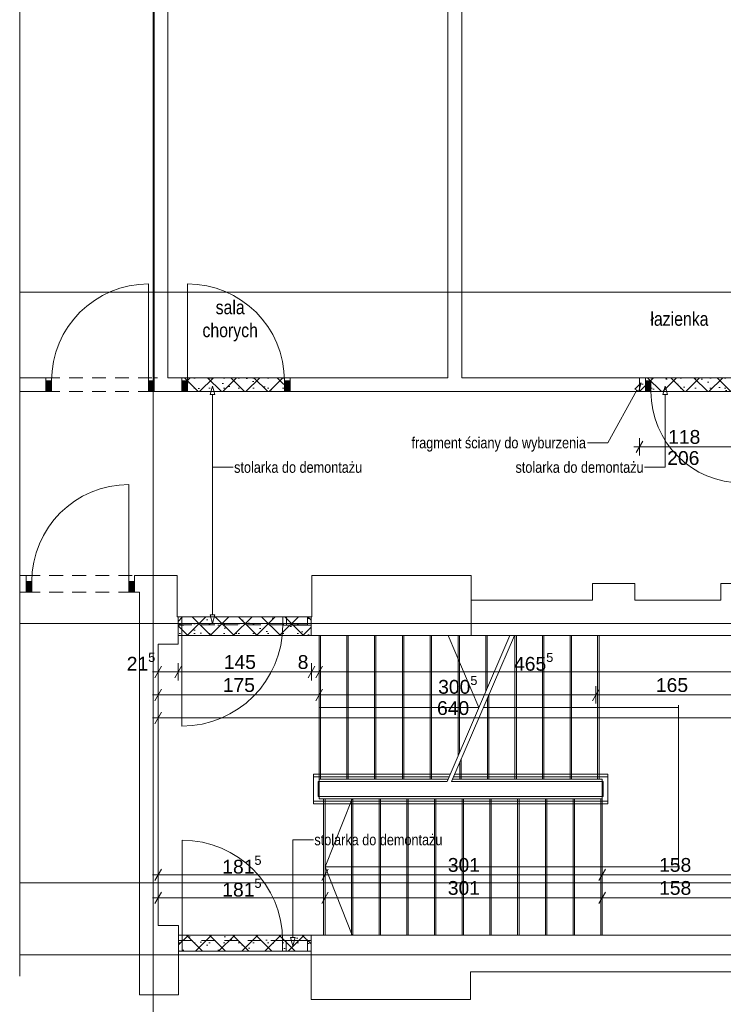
# Paper-space layout 'A-22 ROZBIÓRKI - PIĘTRO 4' of a CAD drawing. Header units: millimetres. Extents: x 0 to 540, y 0 to 297.
# Tile 4 of 6: x 309 to 386, y 72 to 179. Entities that reach past the tile are written whole.
import ezdxf
from ezdxf.xclip import XClip

# ---------------------------------------------------------------- set-up
doc = ezdxf.new("R2010")
doc.units = ezdxf.units.MM
doc.header["$MEASUREMENT"] = 0
doc.header["$XCLIPFRAME"] = 0
for name, pattern in [('ACAD_ISO03W100', [300, 120, -180]), ('DASHDOTX2', [1000, 500, -250, 0, -250]), ('GESTRICHELT2', [93.75, 62.5, -31.25]), ('Przer. długie kreski', [2.5, 1.5, -1]), ('PRZERYWANA_DU_A', [550, 350.0000000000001, -199.9999999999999])]:
    doc.linetypes.add(name, pattern=pattern)
for name, color, linetype, lineweight in [('0_Nr_pióra__2', 8, 'Continuous', 13), ('A_linie przekroju_Nr_pióra__1', 7, 'Continuous', 20), ('A_wymiary_Nr_pióra__1', 7, 'Continuous', 20), ('A_wymiary_Nr_pióra__2', 8, 'Continuous', 13), ('A_ściany_Nr_pióra__1', 7, 'Continuous', 20), ('Drzwi Archicad_Nr_pióra__1', 7, 'Continuous', 20)]:
    doc.layers.add(name, color=color, linetype=linetype, lineweight=lineweight)
for name, color, linetype, lineweight, true_color in [('A__balustrada_Nr_pióra__161', 7, 'Continuous', 5, 0x949494), ('A_opis_Nr_pióra__255', 7, 'Continuous', 15, 0x242424), ('A_opis_Nr_pióra__8', 7, 'Continuous', 13, 0x4c4c4c), ('A_osie_Nr_pióra__16', 7, 'Continuous', 5, 0x0f0f0f), ('A_pochwyt_Nr_pióra__161', 7, 'Continuous', 5, 0x949494), ('A_pomocnicze_Nr_pióra__4', 7, 'Continuous', 18, 0x4b4b4b), ('A_rozbiórki_Nr_pióra__10', 7, 'Continuous', 13, 0x4b4b4b), ('A_schody_Nr_pióra__10', 7, 'Continuous', 13, 0x4b4b4b), ('A_schody_Nr_pióra__4', 7, 'Continuous', 18, 0x4b4b4b), ('A_ściany_Nr_pióra__20', 252, 'Continuous', 5, 0x696969)]:
    doc.layers.add(name, color=color, linetype=linetype, lineweight=lineweight, true_color=true_color)
for name, color, linetype in [('A_podrys', 7, 'Continuous'), ('A_rozbiórki', 7, 'Continuous'), ('Drzwi Archicad', 7, 'Continuous')]:
    doc.layers.add(name, color=color, linetype=linetype)
doc.styles.add('STYL_AUTOMATYCZNY_1', font='arial.ttf')
doc.styles.add('STYL_AUTOMATYCZNY_2', font='ARIALN.TTF')
doc.styles.add('STYL_AUTOMATYCZNY_4', font='arial.ttf')
pattern_1 = [(45, (-1715.448330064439, -331.3726056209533), (-1.257235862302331, 1.257235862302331), []), (135, (-1715.448330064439, -331.3726056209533), (1.257235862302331, 1.257235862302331), []), (90, (-1716.705565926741, -330.115369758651), (-1.600200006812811, 0), [0, -1.066800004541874, 0, -1.600200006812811]), (155, (-1715.448330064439, -328.8581338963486), (0.6762737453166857, 1.450273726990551), [0, -0.7823200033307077, 0, -1.351280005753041])]

# ---------------------------------------------------------------- blocks, each defined once
blk = doc.blocks.new('Rysunek_2_2', base_point=(-1715.448330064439, -331.3726056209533))
at = {"layer": 'A_rozbiórki', "linetype": 'Continuous', "lineweight": 0, "true_color": 0x4b4b4b}
h = blk.add_hatch(dxfattribs=at)
h.set_pattern_fill('facing_tile_0002', color=251, style=0, pattern_type=2)
h.set_pattern_definition(pattern_1)
h.paths.add_polyline_path([(338.70633708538, 140.4043423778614), (326.9563370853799, 140.4043423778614), (326.9563370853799, 138.9043423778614), (338.70633708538, 138.9043423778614)])
h = blk.add_hatch(dxfattribs=at)
h.set_pattern_fill('facing_tile_0002', color=251, style=0, pattern_type=2)
h.set_pattern_definition(pattern_1)
h.paths.add_polyline_path([(388.45633708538, 140.4043423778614), (376.65633708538, 140.4043423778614), (376.65633708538, 138.9043423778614), (388.45633708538, 138.9043423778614)])
h = blk.add_hatch(dxfattribs=at)
h.set_pattern_fill('facing_tile_0002', color=251, style=0, pattern_type=2)
h.set_pattern_definition(pattern_1)
h.paths.add_polyline_path([(341.0161189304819, 114.4322284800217), (326.5463370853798, 114.4322284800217), (326.5463370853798, 112.3922284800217), (341.0161189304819, 112.3922284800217)])
h = blk.add_hatch(dxfattribs=at)
h.set_pattern_fill('facing_tile_0002', color=251, style=0, pattern_type=2)
h.set_pattern_definition(pattern_1)
h.paths.add_polyline_path([(340.9966764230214, 79.85222848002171), (326.6067789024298, 79.85222848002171), (326.6067789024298, 78.10797435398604), (340.9966764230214, 78.10797435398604)])
at = {"layer": 'Drzwi Archicad', "linetype": 'Continuous', "lineweight": 0, "true_color": 0xfdfdfd}
for points in [[(312.2063370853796, 138.9043423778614), (312.8063370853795, 138.9043423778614), (312.8063370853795, 140.0543423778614), (312.2063370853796, 140.0543423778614)], [(323.9563370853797, 140.0543423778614), (323.3563370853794, 140.0543423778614), (323.3563370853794, 138.9043423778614), (323.9563370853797, 138.9043423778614)], [(326.9563370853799, 140.0543423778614), (326.9563370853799, 138.9043423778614), (327.5563370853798, 138.9043423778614), (327.5563370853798, 140.0543423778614)], [(338.70633708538, 138.9043423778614), (338.70633708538, 140.0543423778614), (338.1063370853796, 140.0543423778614), (338.1063370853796, 138.9043423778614)], [(377.3063370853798, 140.0543423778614), (377.3063370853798, 138.9043423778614), (377.9063370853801, 138.9043423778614), (377.9063370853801, 140.0543423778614)], [(310.0663370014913, 117.100982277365), (310.6663370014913, 117.100982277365), (310.6663370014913, 118.2509822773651), (310.0663370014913, 118.2509822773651)], [(321.8163370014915, 118.2509822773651), (321.2163370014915, 118.2509822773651), (321.2163370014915, 117.100982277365), (321.8163370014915, 117.100982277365)]]:
    blk.add_hatch(color=7, dxfattribs=at).paths.add_polyline_path(points)
at = {"layer": '0_Nr_pióra__2', "color": 8, "linetype": 'PRZERYWANA_DU_A', "lineweight": 13, "flags": 128}
blk.add_lwpolyline([(309.3515687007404, 211.5122284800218), (309.35156870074, 52.7022284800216)], dxfattribs=at)
at = {"layer": 'A__balustrada_Nr_pióra__161', "color": 252, "linetype": 'Continuous', "lineweight": 5, "true_color": 0x949494}
for p, q in [((341.2567794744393, 94.10222700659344), (341.2567794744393, 97.34222831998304)), ((341.2567794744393, 97.04222854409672), (355.9756678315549, 97.04222854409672)), ((341.756778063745, 96.54222995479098), (355.7602856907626, 96.54222995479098)), ((341.756778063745, 94.90222848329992), (341.756778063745, 96.54222995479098)), ((356.2602842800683, 96.54222995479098), (372.7067787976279, 96.54222995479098)), ((356.4756664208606, 97.04222854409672), (373.2067773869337, 97.04222854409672)), ((372.7067787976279, 94.90222848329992), (372.7067787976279, 96.54222995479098)), ((373.2067773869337, 94.10222700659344), (373.2067773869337, 97.34222831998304)), ((341.2567794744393, 94.40222989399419), (373.2067773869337, 94.40222989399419)), ((341.756778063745, 94.90222848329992), (372.7067787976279, 94.90222848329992))]:
    blk.add_line(p, q, dxfattribs=at)
at = {"layer": 'A_linie przekroju_Nr_pióra__1', "color": 7, "linetype": 'ACAD_ISO03W100', "lineweight": 20}
blk.add_line((309.3515651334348, 85.53493045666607), (395.9612853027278, 85.53493045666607), dxfattribs=at)
at = {"layer": 'A_opis_Nr_pióra__255', "color": 250, "linetype": 'Continuous', "lineweight": 15, "true_color": 0x242424}
for p, q in [((330.2980909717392, 139.503192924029), (330.0480901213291, 138.5701804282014)), ((330.2980909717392, 139.503192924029), (330.5480918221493, 138.5701804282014)), ((376.8328678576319, 139.8636400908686), (376.1644803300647, 139.1663061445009)), ((376.6026935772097, 138.9255371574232), (376.1644803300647, 139.1663061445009)), ((376.8328678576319, 139.8636400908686), (376.6026935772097, 138.9255371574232)), ((379.4406903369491, 139.503192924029), (379.190689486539, 138.5701804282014)), ((379.4406903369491, 139.503192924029), (379.6906911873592, 138.5701804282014)), ((330.5480918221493, 138.5701804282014), (330.0480901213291, 138.5701804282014)), ((330.2980909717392, 138.5701804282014), (330.2980909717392, 130.6705400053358)), ((376.3835869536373, 139.045921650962), (373.2361002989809, 133.3172937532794)), ((379.6906911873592, 138.5701804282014), (379.190689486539, 138.5701804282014)), ((379.4406903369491, 138.5701804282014), (379.4406903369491, 130.6705400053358)), ((373.2361002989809, 133.3172937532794), (370.9954831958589, 133.3172937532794)), ((330.2980909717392, 130.6705400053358), (332.5387080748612, 130.6705400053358)), ((330.2980909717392, 114.6352414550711), (330.2980909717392, 130.6705400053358)), ((330.2980909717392, 130.6705400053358), (332.5387080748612, 130.6705400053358)), ((379.4406903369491, 130.6705400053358), (377.200073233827, 130.6705400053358)), ((330.0480901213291, 114.6352414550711), (330.5480918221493, 114.6352414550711)), ((330.2980909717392, 113.7022289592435), (330.0480901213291, 114.6352414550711)), ((330.2980909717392, 113.7022289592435), (330.5480918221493, 114.6352414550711)), ((339.0161623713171, 79.59738906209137), (339.0161623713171, 90.20241349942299)), ((339.0161623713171, 90.20241349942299), (341.2567794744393, 90.20241349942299)), ((338.7661615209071, 79.59738906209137), (339.2661632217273, 79.59738906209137)), ((339.0161623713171, 78.6643765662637), (338.7661615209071, 79.59738906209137)), ((339.0161623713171, 78.6643765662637), (339.2661632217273, 79.59738906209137))]:
    blk.add_line(p, q, dxfattribs=at)
at = {"layer": 'A_osie_Nr_pióra__16', "color": 250, "linetype": 'DASHDOTX2', "lineweight": 5, "true_color": 0x0f0f0f}
for p, q in [((323.8487779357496, 197.1602030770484), (323.8487779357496, 47.702229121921)), ((398.0644941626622, 149.7022317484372), (309.3515723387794, 149.7022317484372)), ((398.1656988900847, 113.7022275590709), (309.3515723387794, 113.7022275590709)), ((398.1656988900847, 77.70223074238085), (309.3515723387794, 77.70223074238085))]:
    blk.add_line(p, q, dxfattribs=at)
at = {"layer": 'A_pochwyt_Nr_pióra__161', "color": 252, "linetype": 'Continuous', "lineweight": 5, "true_color": 0x949494}
for p, q in [((341.2567794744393, 97.34222831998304), (356.1048952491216, 97.34222831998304)), ((356.6048969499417, 97.34222831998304), (373.2067773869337, 97.34222831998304)), ((341.2567794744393, 94.10222700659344), (373.2067773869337, 94.10222700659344))]:
    blk.add_line(p, q, dxfattribs=at)
at = {"layer": 'A_rozbiórki_Nr_pióra__10', "color": 251, "linetype": 'ACAD_ISO03W100', "lineweight": 13, "true_color": 0x4b4b4b, "flags": 128}
for points in [[(338.70633708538, 140.4043423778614), (326.9563370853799, 140.4043423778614), (326.9563370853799, 138.9043423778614), (338.70633708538, 138.9043423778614)], [(388.45633708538, 140.4043423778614), (376.65633708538, 140.4043423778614), (376.65633708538, 138.9043423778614), (388.45633708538, 138.9043423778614)], [(341.0161189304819, 114.4322284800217), (326.5463370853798, 114.4322284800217), (326.5463370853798, 112.3922284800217), (341.0161189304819, 112.3922284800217)], [(340.9966764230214, 79.85222848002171), (326.6067789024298, 79.85222848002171), (326.6067789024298, 78.10797435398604), (340.9966764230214, 78.10797435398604)]]:
    blk.add_lwpolyline(points, close=True, dxfattribs=at)
at = {"layer": 'A_schody_Nr_pióra__10', "color": 251, "linetype": 'GESTRICHELT2', "lineweight": 13, "true_color": 0x4b4b4b}
for p, q in [((342.0067789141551, 112.3922284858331), (342.0067789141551, 96.79222769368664)), ((345.0257786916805, 112.3922284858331), (345.0257786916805, 96.79222769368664)), ((348.044778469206, 112.3922284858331), (348.044778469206, 96.79222769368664)), ((351.0637782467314, 112.3922284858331), (351.0637782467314, 96.79222769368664)), ((354.0827780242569, 112.3922284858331), (354.0827780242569, 96.79222769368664)), ((357.1017778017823, 112.3922284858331), (357.1017778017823, 99.65644207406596)), ((360.1207775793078, 112.3922284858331), (360.1207775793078, 106.6649012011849)), ((363.2847801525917, 112.3922284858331), (363.2847801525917, 96.79222769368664)), ((366.2787789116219, 112.3922284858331), (366.2787789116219, 96.79222769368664)), ((369.272777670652, 112.3922284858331), (369.272777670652, 96.79222769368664)), ((372.2667795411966, 112.3922284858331), (372.2667795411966, 96.79222769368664)), ((360.2907782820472, 105.8988214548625), (360.2907782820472, 96.79222769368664)), ((357.2967795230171, 98.94839829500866), (357.2967795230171, 96.79222769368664)), ((342.3567776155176, 94.65222763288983), (342.3567776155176, 79.85222831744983)), ((345.3667788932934, 94.65222763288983), (345.3667788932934, 79.85222831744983)), ((348.3767801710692, 94.65222763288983), (348.3767801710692, 79.85222831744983)), ((351.3867783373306, 94.65222763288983), (351.3867783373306, 79.85222831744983)), ((354.3967796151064, 94.65222763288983), (354.3967796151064, 79.85222831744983)), ((357.4067777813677, 94.65222763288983), (357.4067777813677, 79.85222831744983)), ((360.4167790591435, 94.65222763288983), (360.4167790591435, 79.85222831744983)), ((363.4267803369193, 94.65222763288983), (363.4267803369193, 79.85222831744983)), ((366.4367785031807, 94.65222763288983), (366.4367785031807, 79.85222831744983)), ((369.4467797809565, 94.65222763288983), (369.4467797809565, 79.85222831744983)), ((372.4567779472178, 94.65222763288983), (372.4567779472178, 79.85222831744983))]:
    blk.add_line(p, q, dxfattribs=at)
at = {"layer": 'A_schody_Nr_pióra__4', "color": 251, "linetype": 'Continuous', "lineweight": 18, "true_color": 0x4b4b4b}
for p, q in [((341.8567790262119, 112.3922284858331), (341.8567790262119, 94.65222763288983)), ((344.8757788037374, 112.3922284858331), (344.8757788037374, 96.79222769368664)), ((347.8947785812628, 112.3922284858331), (347.8947785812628, 96.79222769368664)), ((350.9137783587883, 112.3922284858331), (350.9137783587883, 96.79222769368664)), ((353.9327781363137, 112.3922284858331), (353.9327781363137, 96.79222769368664)), ((355.7602856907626, 96.54222995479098), (362.5879129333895, 112.3922284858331)), ((355.8679752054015, 112.3922284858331), (359.2279440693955, 104.5922280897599)), ((356.2602842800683, 96.54222995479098), (363.0879115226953, 112.3922284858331)), ((356.9517779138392, 112.3922284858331), (356.9517779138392, 99.30822315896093)), ((359.9707776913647, 112.3922284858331), (359.9707776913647, 106.3166822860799)), ((363.1347802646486, 112.3922284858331), (363.1347802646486, 96.79222769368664)), ((366.1287790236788, 112.3922284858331), (366.1287790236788, 96.79222769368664)), ((369.1227777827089, 112.3922284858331), (369.1227777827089, 96.79222769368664)), ((372.1167796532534, 112.3922284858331), (372.1167796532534, 96.79222769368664)), ((360.1407783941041, 105.5506056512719), (360.1407783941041, 96.79222769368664)), ((380.9107253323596, 87.25222797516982), (380.9107253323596, 104.8422289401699)), ((359.2279440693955, 104.5922280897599), (341.8567790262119, 104.5922280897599)), ((380.9107253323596, 104.5922280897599), (359.7279426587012, 104.5922280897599)), ((357.146779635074, 98.60018249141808), (357.146779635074, 96.79222769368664)), ((341.8567790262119, 96.79222769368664), (355.8679752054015, 96.79222769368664)), ((356.3679769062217, 96.79222769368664), (372.6067778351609, 96.79222769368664)), ((372.6067778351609, 96.79222769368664), (372.6067778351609, 79.85222831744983)), ((372.6067778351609, 94.65222763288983), (341.8567790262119, 94.65222763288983)), ((345.46479470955, 94.65222763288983), (342.5067775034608, 87.25222797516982)), ((342.5067775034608, 94.65222763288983), (342.5067775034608, 79.85222831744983)), ((345.5167787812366, 94.65222763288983), (345.5167787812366, 79.85222831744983)), ((348.5267800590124, 94.65222763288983), (348.5267800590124, 79.85222831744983)), ((351.5367782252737, 94.65222763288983), (351.5367782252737, 79.85222831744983)), ((354.5467795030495, 94.65222763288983), (354.5467795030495, 79.85222831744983)), ((357.5567776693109, 94.65222763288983), (357.5567776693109, 79.85222831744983)), ((360.5667789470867, 94.65222763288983), (360.5667789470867, 79.85222831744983)), ((363.5767802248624, 94.65222763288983), (363.5767802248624, 79.85222831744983)), ((366.5867783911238, 94.65222763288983), (366.5867783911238, 79.85222831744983)), ((369.5967796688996, 94.65222763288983), (369.5967796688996, 79.85222831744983)), ((342.5067775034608, 87.25222797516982), (380.9107253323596, 87.25222797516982)), ((345.4648320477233, 79.85222831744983), (342.5067775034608, 87.25222797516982))]:
    blk.add_line(p, q, dxfattribs=at)
at = {"layer": 'A_wymiary_Nr_pióra__1', "color": 7, "linetype": 'Continuous', "lineweight": 20}
for p, q in [((377.0171815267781, 133.5272276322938), (376.2954937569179, 132.2772296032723)), ((324.7376217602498, 109.0659168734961), (324.0159339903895, 107.8159157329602)), ((326.907181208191, 109.0659168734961), (326.1854934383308, 107.8159157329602)), ((341.4071807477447, 109.0659168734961), (340.6854929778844, 107.8159157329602)), ((342.2176213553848, 109.0659168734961), (341.495936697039, 107.8159157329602)), ((324.7376217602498, 106.5659145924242), (324.0159339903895, 105.3159165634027)), ((342.2176213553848, 106.5659145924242), (341.495936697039, 105.3159165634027)), ((372.2776231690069, 106.5659145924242), (371.5559353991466, 105.3159165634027)), ((324.7376217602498, 104.0659154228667), (324.0159339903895, 102.8159142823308)), ((324.7376217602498, 87.02591508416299), (324.0159339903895, 85.77591705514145)), ((342.8676229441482, 87.02591508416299), (342.1459351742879, 85.77591705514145)), ((372.9676232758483, 87.02591508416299), (372.245935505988, 85.77591705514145)), ((324.7376217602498, 84.52591591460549), (324.0159339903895, 83.27591477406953)), ((342.8676229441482, 84.52591591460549), (342.1459351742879, 83.27591477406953)), ((372.9676232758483, 84.52591591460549), (372.245935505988, 83.27591477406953))]:
    blk.add_line(p, q, dxfattribs=at)
at = {"layer": 'A_wymiary_Nr_pióra__2', "color": 8, "linetype": 'Continuous', "lineweight": 13}
for p, q in [((376.6563360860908, 131.964727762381), (376.6563360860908, 133.839729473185)), ((376.0450884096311, 132.9022270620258), (376.6563360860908, 132.9022270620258)), ((376.6563360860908, 132.9022270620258), (388.4563376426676, 132.9022270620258)), ((324.3767794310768, 107.5034170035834), (324.3767794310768, 109.3784156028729)), ((326.5463357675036, 107.5034170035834), (326.5463357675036, 109.3784156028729)), ((341.0463384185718, 107.5034170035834), (341.0463384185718, 109.3784156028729)), ((341.8567790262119, 107.5034170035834), (341.8567790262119, 109.3784156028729)), ((323.7655286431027, 108.4409163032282), (324.3767794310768, 108.4409163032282)), ((324.3767794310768, 108.4409163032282), (326.5463357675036, 108.4409163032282)), ((326.5463357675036, 108.4409163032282), (341.0463384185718, 108.4409163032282)), ((341.0463384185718, 108.4409163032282), (341.8567790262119, 108.4409163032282)), ((341.8567790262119, 108.4409163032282), (388.3967801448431, 108.4409163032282)), ((323.7655286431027, 105.9409171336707), (324.3767794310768, 105.9409171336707)), ((324.3767794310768, 105.0034147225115), (324.3767794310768, 106.8784164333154)), ((324.3767794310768, 105.9409171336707), (341.8567790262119, 105.9409171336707)), ((341.8567790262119, 105.0034147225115), (341.8567790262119, 106.8784164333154)), ((341.8567790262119, 105.9409171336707), (371.9167777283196, 105.9409171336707)), ((371.9167777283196, 105.0034147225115), (371.9167777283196, 106.8784164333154)), ((371.9167777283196, 105.9409171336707), (388.3967801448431, 105.9409171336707)), ((324.3767794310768, 102.503415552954), (324.3767794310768, 104.3784172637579)), ((323.7655286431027, 103.4409148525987), (324.3767794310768, 103.4409148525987)), ((324.3767794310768, 103.4409148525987), (388.3967801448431, 103.4409148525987)), ((324.3767794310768, 85.46341521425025), (324.3767794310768, 87.3384169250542)), ((342.5067775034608, 85.46341521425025), (342.5067775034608, 87.3384169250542)), ((372.6067778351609, 85.46341521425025), (372.6067778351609, 87.3384169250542)), ((323.7655286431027, 86.400914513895), (324.3767794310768, 86.400914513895)), ((324.3767794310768, 86.400914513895), (342.5067775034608, 86.400914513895)), ((342.5067775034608, 86.400914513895), (372.6067778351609, 86.400914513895)), ((372.6067778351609, 86.400914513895), (388.3967801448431, 86.400914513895)), ((324.3767794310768, 82.96341604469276), (324.3767794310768, 84.83841464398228)), ((342.5067775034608, 82.96341604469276), (342.5067775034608, 84.83841464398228)), ((372.6067778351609, 82.96341604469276), (372.6067778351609, 84.83841464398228)), ((323.7655286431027, 83.90091534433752), (324.3767794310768, 83.90091534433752)), ((324.3767794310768, 83.90091534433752), (342.5067775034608, 83.90091534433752)), ((342.5067775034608, 83.90091534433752), (372.6067778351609, 83.90091534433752)), ((372.6067778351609, 83.90091534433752), (388.3967801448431, 83.90091534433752))]:
    blk.add_line(p, q, dxfattribs=at)
at = {"layer": 'A_ściany_Nr_pióra__1', "color": 7, "linetype": 'Continuous', "lineweight": 20}
for p, q in [((312.2063365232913, 140.4043435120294), (311.8363370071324, 140.4043435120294)), ((312.2063365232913, 140.0543416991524), (312.2063365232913, 140.4043435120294)), ((323.9563360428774, 140.4043435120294), (324.3263355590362, 140.4043435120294)), ((323.9563360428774, 140.0543416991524), (323.9563360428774, 140.4043435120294)), ((326.956336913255, 140.4043435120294), (326.5863373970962, 140.4043435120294)), ((326.956336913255, 140.0543416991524), (326.956336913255, 140.4043435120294)), ((338.7063364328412, 140.4043435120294), (339.076335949, 140.4043435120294)), ((338.7063364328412, 140.0543416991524), (338.7063364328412, 140.4043435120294)), ((377.3063376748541, 140.4043435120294), (376.9363381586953, 140.4043435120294)), ((377.3063376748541, 140.0543416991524), (377.3063376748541, 140.4043435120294)), ((312.2063365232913, 138.9043415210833), (312.2063365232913, 140.0543416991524)), ((323.9563360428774, 138.9043415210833), (323.9563360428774, 140.0543416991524)), ((326.956336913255, 138.9043415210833), (326.956336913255, 140.0543416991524)), ((338.7063364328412, 138.9043415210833), (338.7063364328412, 140.0543416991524)), ((377.3063376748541, 138.9043415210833), (377.3063376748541, 140.0543416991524)), ((312.2063365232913, 138.9043415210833), (311.7363360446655, 138.9043415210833)), ((323.9563360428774, 138.9043415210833), (324.4263365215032, 138.9043415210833)), ((326.956336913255, 138.9043415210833), (326.4863364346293, 138.9043415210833)), ((338.7063364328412, 138.9043415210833), (339.1763369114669, 138.9043415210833)), ((377.3063376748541, 138.9043415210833), (376.8363371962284, 138.9043415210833)), ((310.0663364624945, 118.9222269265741), (309.6963369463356, 118.9222269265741)), ((310.0663364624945, 118.2509830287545), (310.0663364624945, 118.9222269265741)), ((321.8163359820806, 118.9222269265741), (322.1863354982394, 118.9222269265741)), ((321.8163359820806, 118.2509830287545), (321.8163359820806, 118.9222269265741)), ((310.0663364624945, 117.1009828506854), (310.0663364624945, 118.2509830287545)), ((321.8163359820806, 117.1009828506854), (321.8163359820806, 118.2509830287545)), ((310.0663364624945, 117.1009828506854), (309.5963359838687, 117.1009828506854)), ((321.8163359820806, 117.1009828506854), (322.2863364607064, 117.1009828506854)), ((326.5463357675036, 113.532228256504), (326.5463357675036, 114.432227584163)), ((341.0161193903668, 113.532228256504), (341.0161193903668, 114.432227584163)), ((326.6067800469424, 79.85222831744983), (326.6067800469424, 79.2522287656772)), ((326.6067800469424, 79.2522287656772), (326.6067800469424, 78.10222858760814)), ((340.9966755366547, 79.85222831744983), (340.9966755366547, 79.2522287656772)), ((340.9966755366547, 79.2522287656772), (340.9966755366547, 78.10222858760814)), ((326.6067800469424, 78.10222858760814), (326.6067800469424, 77.65222892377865)), ((340.9966755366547, 78.10222858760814), (340.9966755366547, 77.65222892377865))]:
    blk.add_line(p, q, dxfattribs=at)
at = {"layer": 'A_ściany_Nr_pióra__1', "color": 7, "linetype": 'Continuous', "lineweight": 20, "flags": 128}
for points in [[(323.9563370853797, 203.5122284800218), (323.9563370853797, 140.4043423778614)], [(325.4563370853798, 140.4043423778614), (325.4563370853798, 203.5122284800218)], [(355.8487789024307, 203.6122284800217), (355.8487789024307, 140.4043423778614)], [(357.3487789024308, 140.4043423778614), (357.3487789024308, 203.6122284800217)], [(312.206336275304, 140.4043423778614), (309.3515687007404, 140.4043423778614)], [(326.9563370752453, 140.4043423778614), (325.4563370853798, 140.4043423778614)], [(355.8487789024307, 140.4043423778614), (338.7063365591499, 140.4043423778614)], [(377.3063369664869, 140.4043423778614), (357.3487789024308, 140.4043423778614)], [(309.3515687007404, 138.9043423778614), (312.206336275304, 138.9043423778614)], [(323.9563373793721, 138.9043423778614), (326.9563370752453, 138.9043423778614)], [(338.7063365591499, 138.9043423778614), (377.3063369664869, 138.9043423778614)], [(310.0663370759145, 118.9222284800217), (309.3515687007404, 118.9222284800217)], [(326.4463370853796, 118.9222284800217), (321.8163370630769, 118.9222284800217)], [(326.4463370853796, 114.4322284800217), (326.4463370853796, 118.9222284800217)], [(358.3763370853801, 118.9222284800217), (341.0863370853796, 118.9222284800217)], [(341.0863370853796, 118.9222284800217), (341.0863370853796, 114.4322284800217)], [(358.3763370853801, 112.3922284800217), (358.3763370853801, 118.9222284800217)], [(376.1463370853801, 118.0422284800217), (371.5463370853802, 118.0422284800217)], [(371.5463370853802, 118.0422284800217), (371.5463370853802, 116.2452284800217)], [(376.1463370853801, 116.2452284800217), (376.1463370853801, 118.0422284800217)], [(388.4667789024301, 118.0422284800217), (385.5063370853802, 118.0422284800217)], [(385.5063370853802, 118.0422284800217), (385.5063370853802, 116.2452284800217)], [(309.3515687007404, 117.1009823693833), (310.0663371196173, 117.1009823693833)], [(321.8163370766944, 117.1009823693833), (322.3767789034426, 117.1009823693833)], [(322.3767789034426, 117.1009823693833), (322.3767789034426, 111.4412284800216)], [(371.5463370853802, 116.2452284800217), (358.3763370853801, 116.2452284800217)], [(385.5063370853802, 116.2452284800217), (376.1463370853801, 116.2452284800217)], [(326.546337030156, 114.4322284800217), (326.4463370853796, 114.4322284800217)], [(326.546337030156, 111.4412284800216), (326.546337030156, 113.5322284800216)], [(341.0863370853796, 114.4322284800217), (341.0161189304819, 114.4322284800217)], [(341.0161189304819, 113.5322284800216), (341.0161189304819, 112.3922284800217)], [(341.0161189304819, 112.3922284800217), (358.3763370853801, 112.3922284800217)], [(358.3763370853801, 112.3922284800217), (371.5463370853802, 112.3922284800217)], [(371.5463370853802, 112.3922284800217), (376.1463370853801, 112.3922284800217)], [(376.1463370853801, 112.3922284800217), (385.5063370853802, 112.3922284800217)], [(385.5063370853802, 112.3922284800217), (388.3967789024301, 112.3922284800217)], [(322.3767789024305, 111.4412284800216), (322.3767789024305, 73.37191574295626)], [(324.3767789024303, 80.90091574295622), (324.3767789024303, 111.4412284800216)], [(324.3767789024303, 111.4412284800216), (326.546337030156, 111.4412284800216)], [(326.6067789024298, 80.90091574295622), (324.3767789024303, 80.90091574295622)], [(326.6067789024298, 73.37191574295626), (326.6067789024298, 80.90091574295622)], [(358.29677890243, 79.85222848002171), (340.9966764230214, 79.85222848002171)], [(340.9966764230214, 79.85222848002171), (340.9966764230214, 72.85222848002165)], [(388.3967789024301, 79.85222848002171), (358.29677890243, 79.85222848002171)], [(358.29677890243, 72.85222848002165), (358.29677890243, 75.85222848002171)], [(358.29677890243, 75.85222848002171), (388.1367789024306, 75.85222848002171)], [(322.3767789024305, 73.37191574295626), (326.6067789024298, 73.37191574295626)], [(340.9966764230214, 72.85222848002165), (358.29677890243, 72.85222848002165)]]:
    blk.add_lwpolyline(points, dxfattribs=at)
at = {"layer": 'A_ściany_Nr_pióra__20', "color": 251, "linetype": 'Przer. długie kreski', "lineweight": 5, "true_color": 0x696969}
for p, q in [((312.2063365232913, 140.4043435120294), (323.9563360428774, 140.4043435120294)), ((326.956336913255, 140.4043435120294), (338.7063364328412, 140.4043435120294)), ((377.3063376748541, 140.4043435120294), (388.4563376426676, 140.4043435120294)), ((312.2063365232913, 138.9043415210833), (323.9563360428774, 138.9043415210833)), ((326.956336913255, 138.9043415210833), (338.7063364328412, 138.9043415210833)), ((377.3063376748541, 138.9043415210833), (388.4563376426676, 138.9043415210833)), ((310.0663364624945, 118.9222269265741), (321.8163359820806, 118.9222269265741)), ((310.0663364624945, 117.1009828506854), (321.8163359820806, 117.1009828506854)), ((326.5409932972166, 114.432227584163), (341.0161193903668, 114.432227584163)), ((326.5421818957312, 113.541064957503), (341.0161193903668, 113.541064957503)), ((326.6100409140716, 79.25208563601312), (340.9966755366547, 79.25208563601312)), ((326.6123185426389, 78.10208545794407), (340.9966755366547, 78.10208545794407))]:
    blk.add_line(p, q, dxfattribs=at)
at = {"layer": 'Drzwi Archicad_Nr_pióra__1', "color": 7, "linetype": 'Continuous', "lineweight": 20}
for p, q in [((323.3563364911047, 140.0543416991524), (323.3563364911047, 150.6043421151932)), ((327.5563364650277, 140.0543416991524), (327.5563364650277, 150.6043421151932)), ((312.2063365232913, 140.4043435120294), (311.8363370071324, 140.4043435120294)), ((312.2063365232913, 140.4043435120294), (311.8363370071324, 140.4043435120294)), ((312.2063365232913, 140.0543416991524), (312.2063365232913, 140.4043435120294)), ((312.2063365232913, 140.0543416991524), (312.2063365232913, 140.4043435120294)), ((323.9563360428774, 140.0543416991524), (323.9563360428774, 140.4043435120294)), ((323.9563360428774, 140.0543416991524), (323.9563360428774, 140.4043435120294)), ((323.9563360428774, 140.4043435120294), (324.3263355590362, 140.4043435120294)), ((323.9563360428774, 140.4043435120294), (324.3263355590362, 140.4043435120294)), ((326.956336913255, 140.4043435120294), (326.5863373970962, 140.4043435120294)), ((326.956336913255, 140.4043435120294), (326.5863373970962, 140.4043435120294)), ((326.956336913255, 140.0543416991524), (326.956336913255, 140.4043435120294)), ((326.956336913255, 140.0543416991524), (326.956336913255, 140.4043435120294)), ((338.7063364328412, 140.0543416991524), (338.7063364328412, 140.4043435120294)), ((338.7063364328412, 140.0543416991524), (338.7063364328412, 140.4043435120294)), ((338.7063364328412, 140.4043435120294), (339.076335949, 140.4043435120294)), ((338.7063364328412, 140.4043435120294), (339.076335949, 140.4043435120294)), ((377.3063376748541, 140.4043435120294), (376.9363381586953, 140.4043435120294)), ((377.3063376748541, 140.4043435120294), (376.9363381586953, 140.4043435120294)), ((377.3063376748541, 140.0543416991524), (377.3063376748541, 140.4043435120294)), ((377.3063376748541, 140.0543416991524), (377.3063376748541, 140.4043435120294)), ((312.8063360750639, 140.0543416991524), (312.2063365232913, 140.0543416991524)), ((312.2063365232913, 140.0543416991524), (312.2063365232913, 138.9043415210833)), ((312.2063365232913, 138.9043415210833), (312.2063365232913, 140.0543416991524)), ((312.2063365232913, 138.9043415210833), (312.2063365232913, 140.0543416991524)), ((312.8063360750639, 138.9043415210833), (312.8063360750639, 140.0543416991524)), ((323.9563360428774, 140.0543416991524), (323.3563364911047, 140.0543416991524)), ((323.3563364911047, 140.0543416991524), (323.3563364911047, 138.9043415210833)), ((323.9563360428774, 138.9043415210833), (323.9563360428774, 140.0543416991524)), ((323.9563360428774, 138.9043415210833), (323.9563360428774, 140.0543416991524)), ((323.9563360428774, 138.9043415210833), (323.9563360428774, 140.0543416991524)), ((326.956336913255, 140.0543416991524), (327.5563364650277, 140.0543416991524)), ((326.956336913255, 138.9043415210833), (326.956336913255, 140.0543416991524)), ((326.956336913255, 138.9043415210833), (326.956336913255, 140.0543416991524)), ((326.956336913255, 138.9043415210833), (326.956336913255, 140.0543416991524)), ((327.5563364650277, 140.0543416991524), (327.5563364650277, 138.9043415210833)), ((338.1063368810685, 138.9043415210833), (338.1063368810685, 140.0543416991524)), ((338.1063368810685, 140.0543416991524), (338.7063364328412, 140.0543416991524)), ((338.7063364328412, 140.0543416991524), (338.7063364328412, 138.9043415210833)), ((338.7063364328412, 138.9043415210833), (338.7063364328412, 140.0543416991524)), ((338.7063364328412, 138.9043415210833), (338.7063364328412, 140.0543416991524)), ((377.3063376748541, 140.0543416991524), (377.9063372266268, 140.0543416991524)), ((377.3063376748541, 138.9043415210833), (377.3063376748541, 140.0543416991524)), ((377.3063376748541, 138.9043415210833), (377.3063376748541, 140.0543416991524)), ((377.3063376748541, 138.9043415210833), (377.3063376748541, 140.0543416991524)), ((377.9063372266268, 140.0543416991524), (377.9063372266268, 138.9043415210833)), ((312.2063365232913, 138.9043415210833), (311.7363360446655, 138.9043415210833)), ((312.2063365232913, 138.9043415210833), (311.7363360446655, 138.9043415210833)), ((312.2063365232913, 138.9043415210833), (312.8063360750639, 138.9043415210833)), ((323.3563364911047, 138.9043415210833), (323.9563360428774, 138.9043415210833)), ((323.9563360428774, 138.9043415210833), (324.4263365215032, 138.9043415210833)), ((323.9563360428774, 138.9043415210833), (324.4263365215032, 138.9043415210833)), ((326.956336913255, 138.9043415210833), (326.4863364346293, 138.9043415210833)), ((326.956336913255, 138.9043415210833), (326.4863364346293, 138.9043415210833)), ((327.5563364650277, 138.9043415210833), (326.956336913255, 138.9043415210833)), ((338.7063364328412, 138.9043415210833), (338.1063368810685, 138.9043415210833)), ((338.7063364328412, 138.9043415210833), (339.1763369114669, 138.9043415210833)), ((338.7063364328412, 138.9043415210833), (339.1763369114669, 138.9043415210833)), ((377.3063376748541, 138.9043415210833), (376.8363371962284, 138.9043415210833)), ((377.3063376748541, 138.9043415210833), (376.8363371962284, 138.9043415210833)), ((377.9063372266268, 138.9043415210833), (377.3063376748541, 138.9043415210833)), ((321.2163364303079, 118.2509830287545), (321.2163364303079, 128.8009834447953)), ((310.0663364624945, 118.9222269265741), (309.6963369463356, 118.9222269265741)), ((310.0663364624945, 118.9222269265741), (309.6963369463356, 118.9222269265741)), ((310.0663364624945, 118.2509830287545), (310.0663364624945, 118.9222269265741)), ((310.0663364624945, 118.2509830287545), (310.0663364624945, 118.9222269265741)), ((321.8163359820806, 118.2509830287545), (321.8163359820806, 118.9222269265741)), ((321.8163359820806, 118.2509830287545), (321.8163359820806, 118.9222269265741)), ((321.8163359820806, 118.9222269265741), (322.1863354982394, 118.9222269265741)), ((321.8163359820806, 118.9222269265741), (322.1863354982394, 118.9222269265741)), ((310.6663360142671, 118.2509830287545), (310.0663364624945, 118.2509830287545)), ((310.0663364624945, 118.2509830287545), (310.0663364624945, 117.1009828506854)), ((310.0663364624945, 117.1009828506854), (310.0663364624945, 118.2509830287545)), ((310.0663364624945, 117.1009828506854), (310.0663364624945, 118.2509830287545)), ((310.6663360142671, 117.1009828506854), (310.6663360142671, 118.2509830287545)), ((321.8163359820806, 118.2509830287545), (321.2163364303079, 118.2509830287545)), ((321.2163364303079, 118.2509830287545), (321.2163364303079, 117.1009828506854)), ((321.8163359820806, 117.1009828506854), (321.8163359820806, 118.2509830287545)), ((321.8163359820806, 117.1009828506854), (321.8163359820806, 118.2509830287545)), ((321.8163359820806, 117.1009828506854), (321.8163359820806, 118.2509830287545)), ((310.0663364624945, 117.1009828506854), (309.5963359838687, 117.1009828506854)), ((310.0663364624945, 117.1009828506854), (309.5963359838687, 117.1009828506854)), ((310.0663364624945, 117.1009828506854), (310.6663360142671, 117.1009828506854)), ((321.2163364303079, 117.1009828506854), (321.8163359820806, 117.1009828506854)), ((321.8163359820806, 117.1009828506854), (322.2863364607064, 117.1009828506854)), ((321.8163359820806, 117.1009828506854), (322.2863364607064, 117.1009828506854)), ((326.9463365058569, 114.432227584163), (326.5463357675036, 114.432227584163)), ((326.5463357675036, 114.432227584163), (326.5463357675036, 113.532228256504)), ((326.5463357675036, 113.532228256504), (326.5463357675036, 114.432227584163)), ((326.5463357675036, 113.532228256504), (326.5463357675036, 114.432227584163)), ((326.5463357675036, 113.532228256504), (326.9463365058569, 113.532228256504)), ((326.9463365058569, 113.532228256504), (326.9463365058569, 114.432227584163)), ((326.9463365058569, 113.532228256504), (326.9463365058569, 102.5524467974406)), ((338.3261187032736, 114.432227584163), (337.9261179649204, 114.432227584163)), ((337.9261179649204, 114.432227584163), (337.9261179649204, 113.532228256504)), ((337.9261179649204, 113.532228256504), (338.3261187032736, 113.532228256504)), ((338.3261187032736, 113.532228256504), (338.3261187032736, 114.432227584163)), ((340.6161186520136, 114.432227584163), (338.3261187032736, 114.432227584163)), ((338.3261187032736, 114.432227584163), (338.3261187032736, 113.532228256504)), ((338.3261187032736, 113.532228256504), (340.6161186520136, 113.532228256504)), ((341.0161193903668, 114.432227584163), (340.6161186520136, 114.432227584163)), ((340.6161186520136, 114.432227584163), (340.6161186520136, 113.532228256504)), ((340.6161186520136, 113.532228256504), (340.6161186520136, 114.432227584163)), ((340.6161186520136, 113.532228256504), (341.0161193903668, 113.532228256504)), ((341.0161193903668, 113.532228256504), (341.0161193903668, 114.432227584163)), ((341.0161193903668, 113.532228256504), (341.0161193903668, 114.432227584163)), ((341.0161193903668, 113.532228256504), (341.0161193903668, 114.432227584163)), ((327.0067776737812, 79.2522287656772), (327.0067776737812, 90.15212520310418)), ((326.6067800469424, 79.85222831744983), (326.6067800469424, 79.2522287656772)), ((326.6067800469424, 79.2522287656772), (327.0067776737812, 79.2522287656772)), ((326.6067800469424, 78.10222858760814), (326.6067800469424, 79.2522287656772)), ((326.6067800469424, 79.2522287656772), (326.6067800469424, 78.10222858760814)), ((326.6067800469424, 79.2522287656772), (326.6067800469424, 78.10222858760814)), ((327.0067776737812, 79.2522287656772), (327.0067776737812, 78.10222858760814)), ((337.9066772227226, 78.10222858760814), (337.9066772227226, 79.2522287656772)), ((337.9066772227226, 79.2522287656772), (338.3066779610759, 79.2522287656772)), ((338.3066779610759, 79.2522287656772), (338.3066779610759, 78.10222858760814)), ((338.3066779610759, 78.10222858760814), (338.3066779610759, 79.2522287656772)), ((338.3066779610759, 79.2522287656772), (340.5966779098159, 79.2522287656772)), ((340.5966779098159, 78.10222858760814), (340.5966779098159, 79.2522287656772)), ((340.5966779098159, 79.2522287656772), (340.9966755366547, 79.2522287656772)), ((340.5966779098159, 79.2522287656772), (340.5966779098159, 78.10222858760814)), ((340.9966755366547, 79.85222831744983), (340.9966755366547, 79.2522287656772)), ((340.9966755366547, 79.2522287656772), (340.9966755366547, 78.10222858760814)), ((340.9966755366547, 79.2522287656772), (340.9966755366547, 78.10222858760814)), ((340.9966755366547, 79.2522287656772), (340.9966755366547, 78.10222858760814)), ((327.0067776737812, 78.10222858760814), (326.6067800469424, 78.10222858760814)), ((326.6067800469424, 78.10222858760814), (326.6067800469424, 77.65222892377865)), ((338.3066779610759, 78.10222858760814), (337.9066772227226, 78.10222858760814)), ((340.5966779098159, 78.10222858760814), (338.3066779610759, 78.10222858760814)), ((340.9966755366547, 78.10222858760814), (340.5966779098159, 78.10222858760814)), ((340.9966755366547, 78.10222858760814), (340.9966755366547, 77.65222892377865))]:
    blk.add_line(p, q, dxfattribs=at)
for centre, radius, start, end in [((323.3563370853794, 140.0543423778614), 10.55000000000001, 90, 180), ((327.5563370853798, 140.0543423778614), 10.55000000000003, 0, 90), ((387.85633708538, 138.9043423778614), 9.950000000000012, 180, 270), ((321.2163370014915, 118.2509822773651), 10.55000000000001, 90, 180), ((326.9463370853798, 113.5322284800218), 10.97978184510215, 270, 0), ((327.0067789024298, 79.25222848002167), 10.89989752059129, 0, 90)]:
    blk.add_arc(centre, radius, start, end, dxfattribs=at)
at = {"layer": 'A_opis_Nr_pióra__8', "color": 251, "linetype": 'Continuous', "lineweight": 13, "true_color": 0x4c4c4c, "char_height": 1.2, "style": 'STYL_AUTOMATYCZNY_2'}
for s, insert, attachment_point in [('\\A1;{\\pql;\\fArial Narrow|b0|i0|c238|p0;\\W1.000000;fragment ściany do wyburzenia}', (351.8970841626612, 133.1557186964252), 4), ('\\A1;{\\pqr;\\fArial Narrow|b0|i0|c238|p0;\\W1.000000;stolarka do demontażu}', (346.5435078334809, 130.6669610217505), 6), ('\\A1;{\\pqr;\\fArial Narrow|b0|i0|c238|p0;\\W1.000000;stolarka do demontażu}', (346.5435078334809, 130.6669610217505), 6), ('\\A1;{\\pql;\\fArial Narrow|b0|i0|c238|p0;\\W1.000000;stolarka do demontażu}', (363.1952728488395, 130.6669610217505), 4), ('\\A1;{\\pqr;\\fArial Narrow|b0|i0|c238|p0;\\W1.000000;stolarka do demontażu}', (355.2615789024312, 90.1988333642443), 6)]:
    blk.add_mtext(s, dxfattribs=dict(at, insert=insert, attachment_point=attachment_point))
at = {"layer": 'A_pomocnicze_Nr_pióra__4', "color": 251, "linetype": 'Continuous', "lineweight": 18, "true_color": 0x4b4b4b, "insert": (332.2094429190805, 146.5781366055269), "char_height": 1.5, "width": 7.733279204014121, "attachment_point": 5, "line_spacing_factor": 0.996836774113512, "style": 'STYL_AUTOMATYCZNY_2'}
blk.add_mtext('\\A1;{\\pqc;\\fArial Narrow|b0|i0|c238|p0;\\W1.000000;sala chorych}', dxfattribs=at)
at = {"layer": 'A_pomocnicze_Nr_pióra__4', "color": 251, "linetype": 'Continuous', "lineweight": 18, "true_color": 0x4b4b4b, "insert": (380.9995936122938, 146.7885489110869), "char_height": 1.5, "attachment_point": 5, "style": 'STYL_AUTOMATYCZNY_2'}
blk.add_mtext('\\A1;{\\pqc;\\fArial Narrow|b0|i0|c238|p0;\\W1.000000;łazienka}', dxfattribs=at)
at = {"layer": 'A_wymiary_Nr_pióra__1', "color": 7, "linetype": 'Continuous', "lineweight": 20, "char_height": 1.5, "attachment_point": 7, "style": 'STYL_AUTOMATYCZNY_4'}
for s, insert, width in [('\\A1;{\\pql;\\fArial|b0|i0|c238|p0;\\W1.000000;118}', (379.7724570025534, 133.2022284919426), 3.279585), ('\\A1;{\\pql;\\fArial|b0|i0|c238|p0;\\W1.000000;145}', (331.5081665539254, 108.7409157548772), 3.432255), ('\\A1;{\\pql;\\fArial|b0|i0|c238|p0;\\W1.000000;8}', (339.5410010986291, 108.7409157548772), 1.144086), ('\\A1;{\\pql;\\fArial|b0|i0|c238|p0;\\W1.000000;175}', (331.400651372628, 106.2409157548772), 3.432255), ('\\A1;{\\pql;\\fArial|b0|i0|c238|p0;\\W1.000000;165}', (378.4406513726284, 106.2409157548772), 3.432255), ('\\A1;{\\pql;\\fArial|b0|i0|c238|p0;\\W1.000000;640}', (354.6706513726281, 103.7409157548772), 3.432255), ('\\A1;{\\pql;\\fArial|b0|i0|c238|p0;\\W1.000000;301}', (355.8406513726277, 86.70091575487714), 3.432255), ('\\A1;{\\pql;\\fArial|b0|i0|c238|p0;\\W1.000000;158}', (378.7856513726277, 86.70091575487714), 3.432255), ('\\A1;{\\pql;\\fArial|b0|i0|c238|p0;\\W1.000000;301}', (355.8406513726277, 84.20091575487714), 3.432255), ('\\A1;{\\pql;\\fArial|b0|i0|c238|p0;\\W1.000000;158}', (378.7856513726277, 84.20091575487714), 3.432255)]:
    blk.add_mtext(s, dxfattribs=dict(at, insert=insert, width=width))
at = {"layer": 'A_wymiary_Nr_pióra__1', "color": 7, "linetype": 'Continuous', "lineweight": 20, "char_height": 1.5}
for s, insert, attachment_point, style in [('\\A1;{\\pqc;\\fArial|b0|i0|c238|p0;\\W1.000000;206}', (381.418047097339, 132.4312933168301), 2, 'STYL_AUTOMATYCZNY_4'), ('\\A1;{\\pql;\\fArial|b0|i0|c238|p0;\\W1.000000;21\\fArial|b0|i0|c238|p0;\\W1.000000;\\A1{\\H.66x;\\S5^  ;}}', (320.9722588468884, 108.1417592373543), 7, 'STYL_AUTOMATYCZNY_1'), ('\\A1;{\\pql;\\fArial|b0|i0|c238|p0;\\W1.000000;465\\fArial|b0|i0|c238|p0;\\W1.000000;\\A1{\\H.66x;\\S5^  ;}}', (363.0330989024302, 108.1332212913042), 7, 'STYL_AUTOMATYCZNY_1'), ('\\A1;{\\pql;\\fArial|b0|i0|c238|p0;\\W1.000000;300\\fArial|b0|i0|c238|p0;\\W1.000000;\\A1{\\H.66x;\\S5^  ;}}', (354.7930989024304, 105.6322168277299), 7, 'STYL_AUTOMATYCZNY_1'), ('\\A1;{\\pql;\\fArial|b0|i0|c238|p0;\\W1.000000;181\\fArial|b0|i0|c238|p0;\\W1.000000;\\A1{\\H.66x;\\S5^  ;}}', (331.3480989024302, 86.09322129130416), 7, 'STYL_AUTOMATYCZNY_1'), ('\\A1;{\\pql;\\fArial|b0|i0|c238|p0;\\W1.000000;181\\fArial|b0|i0|c238|p0;\\W1.000000;\\A1{\\H.66x;\\S5^  ;}}', (331.3480989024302, 83.59322129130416), 7, 'STYL_AUTOMATYCZNY_1')]:
    blk.add_mtext(s, dxfattribs=dict(at, insert=insert, attachment_point=attachment_point, style=style))

psp = doc.layouts.new('A-22 ROZBIÓRKI - PIĘTRO 4')

# ---------------------------------------------------------------- block references
at = {"layer": 'A_podrys', "color": 37, "linetype": 'Continuous', "lineweight": 5, "true_color": 0x656532}
ref = psp.add_blockref('Rysunek_2_2', (-1715.448330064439, -331.3726056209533), dxfattribs=at)
XClip(ref).set_block_clipping_path([(309.3515687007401, 47.70222848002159), (424.3155716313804, 256.5122284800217)])

doc.saveas('drawing.dxf')
